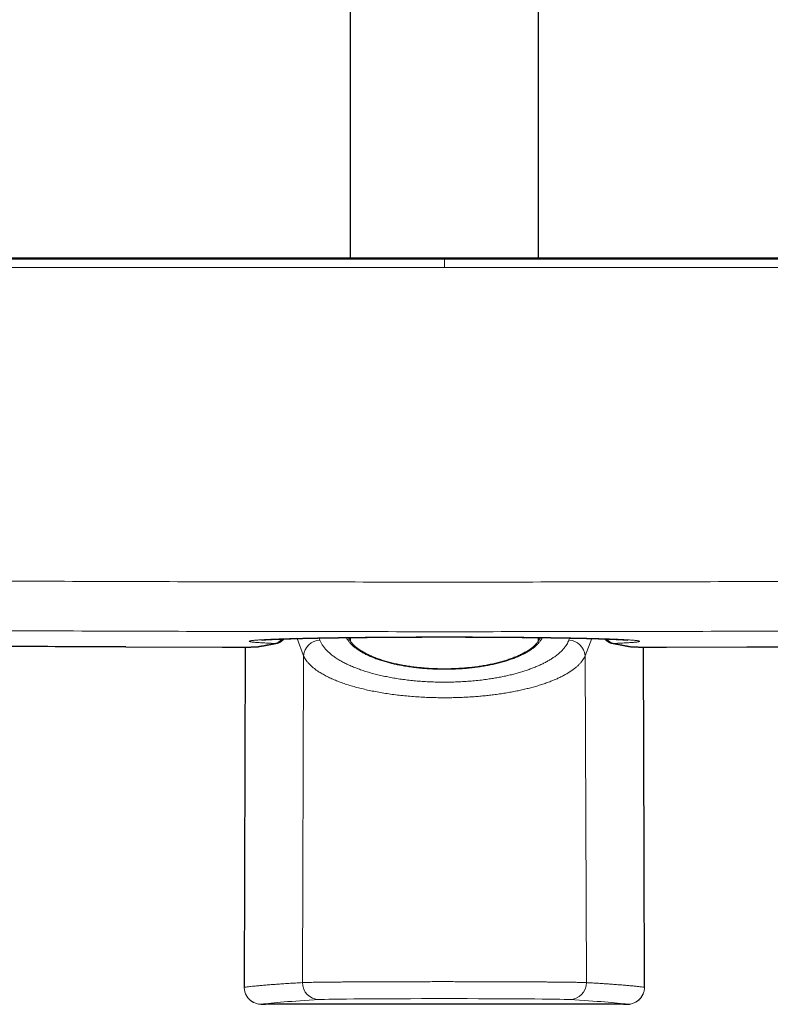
# Model space of a CAD drawing. Header units: millimetres. Extents: x 8 to 1132, y 12 to 2282.
# Tile 37 of 53: x 587 to 658, y 1581 to 1674. Entities that reach past the tile are written whole.
import ezdxf

# ---------------------------------------------------------------- set-up
doc = ezdxf.new("R2010")
doc.units = ezdxf.units.MM

msp = doc.modelspace()

# ---------------------------------------------------------------- linework, layer by layer
at = {"color": 7, "linetype": 'Continuous', "lineweight": 30}
for p, q in [((618.111, 1913.048), (618.111, 1651.291)), ((635.911, 1651.291), (635.911, 1913.048)), ((618.111, 1615.412), (618.111, 1615.089)), ((635.911, 1615.088), (635.911, 1615.412)), ((596.881, 1614.52), (605.996, 1614.494)), ((608.175, 1614.505), (608.08, 1582.332)), ((609.518, 1614.561), (609.495, 1614.556)), ((644.505, 1614.561), (644.528, 1614.556)), ((648.027, 1614.495), (655.622, 1614.515)), ((643.97, 1580.724), (610.053, 1580.724))]:
    msp.add_line(p, q, dxfattribs=at)
at = {"color": 8, "linetype": 'Continuous', "lineweight": 0}
for p, q in [((627.011, 1650.401), (627.011, 1650.999)), ((613.686, 1613.692), (613.075, 1615.319)), ((615.156, 1615.366), (615.23, 1615.171)), ((638.793, 1615.171), (638.866, 1615.366)), ((640.947, 1615.319), (640.337, 1613.692)), ((605.996, 1614.494), (596.891, 1614.521)), ((605.996, 1614.494), (605.996, 1614.494)), ((648.027, 1614.494), (655.612, 1614.517)), ((648.027, 1614.494), (648.027, 1614.494)), ((613.579, 1582.776), (613.686, 1613.692)), ((640.444, 1582.776), (640.337, 1613.692)), ((608.081, 1582.332), (608.08, 1582.332)), ((645.943, 1582.332), (645.942, 1582.332)), ((609.682, 1580.727), (610.075, 1580.727)), ((643.947, 1580.727), (644.34, 1580.727))]:
    msp.add_line(p, q, dxfattribs=at)
at = {"color": 8, "linetype": 'Continuous', "lineweight": 0, "flags": 128}
for points in [[(610.989, 1614.851), (611.081, 1614.856), (611.136, 1614.864)], [(643.034, 1614.851), (642.941, 1614.856), (642.887, 1614.864)], [(608.176, 1614.505), (608.172, 1613.237), (608.081, 1582.332)], [(609.495, 1614.556), (609.457, 1614.551), (609.365, 1614.546)], [(644.528, 1614.556), (644.565, 1614.551), (644.658, 1614.546)], [(645.942, 1582.332), (645.885, 1601.664), (645.847, 1614.505)]]:
    msp.add_lwpolyline(points, dxfattribs=at)
at = {"color": 7, "linetype": 'Continuous', "lineweight": 30, "flags": 128}
for points in [[(645.943, 1582.332), (645.907, 1594.506), (645.847, 1614.505)], [(645.939, 1582.331), (645.941, 1582.331), (645.943, 1582.332)], [(609.682, 1580.727), (609.957, 1580.727), (610.075, 1580.727)], [(643.947, 1580.727), (644.223, 1580.727), (644.34, 1580.727)]]:
    msp.add_lwpolyline(points, dxfattribs=at)
at = {"color": 8, "linetype": 'Continuous', "lineweight": 0}
for centre, radius, start, end in [((615.32, 1613.531), 1.642, 93.15742, 174.35954), ((638.703, 1613.531), 1.642, 5.64046, 86.84258), ((615.173, 1582.765), 1.594, 179.57839, 269.55788), ((638.85, 1582.765), 1.594, 270.44212, 0.42161)]:
    msp.add_arc(centre, radius, start, end, dxfattribs=at)
for centre, major_axis, start_param, end_param in [((1178.367, 1580.417), (569.793, 0), 2.989392, 3.079204), ((627.011, 1581.155), (11.989, 0), 0.1522, 2.989392), ((75.656, 1580.417), (569.793, 0), 0.062388, 0.1522)]:
    msp.add_ellipse(centre, major_axis=major_axis, ratio=0.008727, start_param=start_param, end_param=end_param, dxfattribs=at)
at = {"color": 7, "linetype": 'Continuous', "lineweight": 30}
for centre, start_param, end_param in [((1178.367, 1580.417), 3.079099, 3.079743), ((75.656, 1580.417), 0.061849, 0.062494)]:
    msp.add_ellipse(centre, major_axis=(569.403, 0), ratio=0.008727, start_param=start_param, end_param=end_param, dxfattribs=at)
at = {"color": 8, "linetype": 'Continuous', "lineweight": 0}
for points, knots in [([(627.011, 1651.197), (624.103, 1651.197), (618.287, 1651.197), (608.204, 1651.197), (596.763, 1651.197), (586.097, 1651.197), (575.431, 1651.197), (564.765, 1651.197), (552.26, 1651.197), (540.05, 1651.197), (532.106, 1651.197), (528.134, 1651.197)], [0, 0, 0, 0, 0.088223, 0.176447, 0.305888, 0.43533, 0.50005, 0.629492, 0.758933, 0.879467, 1, 1, 1, 1]), ([(627.011, 1651.291), (627.011, 1651.291), (627.011, 1651.297), (627.011, 1651.275), (627.011, 1651.237), (627.011, 1651.203), (627.011, 1651.197)], [0, 0, 0, 0, 0.003684, 0.449657, 0.893533, 1, 1, 1, 1]), ([(627.011, 1650.999), (627.011, 1651.026), (627.011, 1651.082), (627.011, 1651.153), (627.011, 1651.181), (627.011, 1651.197)], [0, 0, 0, 0, 0.294917, 0.597543, 1, 1, 1, 1]), ([(627.011, 1651.197), (629.919, 1651.197), (635.735, 1651.197), (645.818, 1651.197), (657.259, 1651.197), (667.926, 1651.197), (678.592, 1651.197), (689.258, 1651.197), (701.762, 1651.197), (713.973, 1651.197), (721.917, 1651.197), (725.889, 1651.197)], [0, 0, 0, 0, 0.088223, 0.176447, 0.305888, 0.43533, 0.50005, 0.629492, 0.758933, 0.879467, 1, 1, 1, 1]), ([(528.119, 1650.401), (532.091, 1650.401), (540.037, 1650.401), (552.249, 1650.401), (564.756, 1650.401), (575.423, 1650.401), (586.091, 1650.401), (596.759, 1650.401), (608.202, 1650.401), (618.286, 1650.401), (624.103, 1650.401), (627.011, 1650.401)], [0, 0, 0, 0, 0.120533, 0.241067, 0.370508, 0.49995, 0.56467, 0.694112, 0.823553, 0.911777, 1, 1, 1, 1]), ([(725.904, 1650.401), (721.931, 1650.401), (713.986, 1650.401), (701.774, 1650.401), (689.267, 1650.401), (678.6, 1650.401), (667.932, 1650.401), (657.264, 1650.401), (645.821, 1650.401), (635.737, 1650.401), (629.92, 1650.401), (627.011, 1650.401)], [0, 0, 0, 0, 0.120533, 0.241067, 0.370508, 0.49995, 0.56467, 0.694112, 0.823553, 0.911777, 1, 1, 1, 1]), ([(529.213, 1621.162), (533.286, 1621.122), (541.431, 1621.041), (553.649, 1620.939), (565.868, 1620.853), (578.088, 1620.782), (590.309, 1620.727), (602.53, 1620.687), (614.751, 1620.664), (626.972, 1620.656), (639.193, 1620.663), (651.414, 1620.687), (663.635, 1620.726), (675.862, 1620.781), (688.095, 1620.852), (700.334, 1620.939), (712.572, 1621.041), (720.731, 1621.122), (724.81, 1621.162)], [0, 0, 0, 0, 0.0624745, 0.1249494, 0.1874242, 0.2498988, 0.3123733, 0.3748482, 0.437323, 0.4997975, 0.5622721, 0.6247469, 0.6872218, 0.7496963, 0.8122721, 0.8748482, 0.9374242, 1, 1, 1, 1]), ([(724.745, 1616.465), (720.675, 1616.424), (712.535, 1616.344), (700.325, 1616.243), (688.114, 1616.157), (675.902, 1616.087), (663.69, 1616.032), (651.477, 1615.993), (639.264, 1615.969), (627.051, 1615.961), (614.838, 1615.969), (602.625, 1615.993), (590.412, 1616.032), (578.193, 1616.086), (565.968, 1616.157), (553.737, 1616.243), (541.507, 1616.344), (533.354, 1616.424), (529.278, 1616.465)], [0, 0, 0, 0, 0.062475, 0.124949, 0.187424, 0.249899, 0.312374, 0.374848, 0.437323, 0.499798, 0.562272, 0.624747, 0.687222, 0.749697, 0.812272, 0.874848, 0.937424, 1, 1, 1, 1]), ([(610.989, 1614.851), (610.905, 1614.854), (610.737, 1614.861), (610.463, 1614.873), (610.17, 1614.887), (609.871, 1614.902), (609.601, 1614.918), (609.359, 1614.935), (609.146, 1614.951), (608.964, 1614.968), (608.815, 1614.986), (608.7, 1615.003), (608.619, 1615.02), (608.57, 1615.037), (608.553, 1615.054), (608.568, 1615.071), (608.616, 1615.089), (608.699, 1615.106), (608.815, 1615.124), (608.962, 1615.141), (609.141, 1615.157), (609.349, 1615.174), (609.587, 1615.19), (609.857, 1615.206), (610.161, 1615.222), (610.499, 1615.238), (610.867, 1615.254), (611.261, 1615.269), (611.679, 1615.283), (612.12, 1615.297), (612.586, 1615.311), (613.081, 1615.324), (613.607, 1615.337), (614.162, 1615.349), (614.741, 1615.361), (615.347, 1615.373), (615.98, 1615.384), (616.641, 1615.394), (617.321, 1615.404), (618.027, 1615.413), (618.759, 1615.422), (619.515, 1615.43), (620.288, 1615.437), (621.045, 1615.443), (621.784, 1615.448), (622.503, 1615.453), (623.23, 1615.457), (623.969, 1615.46), (624.72, 1615.462), (625.481, 1615.464), (626.246, 1615.465), (626.817, 1615.465), (627.388, 1615.465), (627.959, 1615.465), (628.725, 1615.463), (629.487, 1615.462), (630.252, 1615.459), (631.018, 1615.455), (631.785, 1615.451), (632.543, 1615.446), (633.284, 1615.441), (634.006, 1615.435), (634.709, 1615.428), (635.4, 1615.42), (636.082, 1615.412), (636.754, 1615.403), (637.415, 1615.394), (638.057, 1615.384), (638.673, 1615.373), (639.263, 1615.362), (639.826, 1615.35), (640.367, 1615.338), (640.89, 1615.325), (641.393, 1615.312), (641.875, 1615.298), (642.33, 1615.284), (642.752, 1615.269), (643.143, 1615.254), (643.501, 1615.239), (643.832, 1615.224), (644.136, 1615.208), (644.413, 1615.192), (644.66, 1615.175), (644.875, 1615.158), (645.056, 1615.141), (645.203, 1615.124), (645.317, 1615.107), (645.4, 1615.09), (645.451, 1615.073), (645.47, 1615.056), (645.455, 1615.038), (645.407, 1615.021), (645.325, 1615.003), (645.212, 1614.986), (645.069, 1614.97), (644.894, 1614.953), (644.687, 1614.936), (644.446, 1614.92), (644.17, 1614.903), (643.863, 1614.887), (643.565, 1614.873), (643.286, 1614.861), (643.118, 1614.854), (643.034, 1614.851)], [0, 0, 0, 0, 0.006671, 0.013342, 0.023283, 0.033233, 0.043183, 0.053125, 0.063355, 0.073594, 0.083834, 0.094064, 0.104007, 0.113959, 0.123911, 0.133855, 0.144087, 0.154328, 0.16457, 0.174802, 0.184746, 0.194698, 0.204651, 0.214595, 0.224828, 0.23507, 0.245312, 0.255545, 0.265488, 0.27544, 0.285391, 0.295334, 0.305566, 0.315808, 0.326049, 0.336281, 0.346776, 0.357282, 0.367787, 0.378282, 0.389119, 0.399968, 0.410816, 0.421653, 0.43131, 0.440976, 0.450641, 0.460298, 0.470219, 0.480149, 0.490078, 0.5, 0.502352, 0.512289, 0.522235, 0.53218, 0.542117, 0.552343, 0.562578, 0.572813, 0.583038, 0.592971, 0.602912, 0.612854, 0.622787, 0.633008, 0.643238, 0.653469, 0.66369, 0.673631, 0.683581, 0.693531, 0.703473, 0.713703, 0.723942, 0.734182, 0.744412, 0.754354, 0.764304, 0.774254, 0.784195, 0.794425, 0.804665, 0.814904, 0.825134, 0.835077, 0.845029, 0.85498, 0.864923, 0.875155, 0.885396, 0.895637, 0.905869, 0.915813, 0.925766, 0.935718, 0.945662, 0.955895, 0.966137, 0.976379, 0.986612, 0.993306, 1, 1, 1, 1]), ([(610.989, 1614.851), (610.774, 1614.812), (610.381, 1614.74), (609.843, 1614.638), (609.524, 1614.577), (609.365, 1614.546)], [0, 0, 0, 0, 0.375717, 0.687855, 1, 1, 1, 1]), ([(611.681, 1615.277), (611.672, 1615.267), (611.62, 1615.21), (611.519, 1615.123), (611.384, 1615.018), (611.248, 1614.935), (611.115, 1614.875), (611.031, 1614.859), (610.989, 1614.851)], [0, 0, 0, 0, 0.041116, 0.232852, 0.424755, 0.616637, 0.80839, 1, 1, 1, 1]), ([(615.23, 1615.171), (615.266, 1615.084), (615.34, 1614.91), (615.497, 1614.653), (615.685, 1614.403), (615.907, 1614.159), (616.16, 1613.922), (616.447, 1613.691), (616.766, 1613.465), (617.117, 1613.247), (617.491, 1613.04), (617.886, 1612.846), (618.301, 1612.662), (618.741, 1612.487), (619.206, 1612.321), (619.694, 1612.164), (620.197, 1612.019), (620.716, 1611.886), (621.247, 1611.765), (621.796, 1611.654), (622.361, 1611.554), (622.939, 1611.465), (623.529, 1611.388), (624.132, 1611.323), (624.746, 1611.271), (625.368, 1611.231), (625.996, 1611.203), (626.625, 1611.188), (627.265, 1611.187), (627.915, 1611.199), (628.574, 1611.226), (629.228, 1611.267), (629.874, 1611.322), (630.51, 1611.39), (631.09, 1611.466), (631.616, 1611.546), (632.09, 1611.629), (632.554, 1611.719), (633.012, 1611.817), (633.461, 1611.925), (633.902, 1612.041), (634.327, 1612.164), (634.74, 1612.296), (635.137, 1612.434), (635.52, 1612.58), (635.885, 1612.733), (636.234, 1612.893), (636.567, 1613.06), (636.883, 1613.235), (637.178, 1613.415), (637.476, 1613.617), (637.771, 1613.843), (638.052, 1614.094), (638.276, 1614.331), (638.453, 1614.553), (638.591, 1614.756), (638.707, 1614.962), (638.764, 1615.101), (638.793, 1615.171)], [0, 0, 0, 0, 0.020366, 0.040747, 0.061113, 0.080822, 0.100587, 0.120378, 0.140167, 0.159927, 0.179633, 0.198176, 0.216772, 0.235393, 0.254011, 0.272601, 0.291141, 0.309034, 0.32698, 0.344951, 0.36292, 0.380861, 0.39875, 0.416736, 0.43478, 0.452851, 0.470922, 0.488964, 0.506949, 0.525835, 0.544786, 0.563772, 0.582758, 0.601712, 0.620601, 0.635626, 0.650667, 0.665709, 0.680735, 0.696274, 0.71183, 0.727387, 0.742927, 0.758749, 0.774587, 0.790425, 0.806248, 0.82259, 0.838948, 0.855307, 0.871649, 0.892732, 0.913832, 0.934916, 0.95118, 0.967458, 0.983736, 1, 1, 1, 1]), ([(621.72, 1613.039), (621.569, 1613.08), (621.268, 1613.163), (620.843, 1613.299), (620.447, 1613.441), (620.081, 1613.588), (619.744, 1613.738), (619.43, 1613.896), (619.137, 1614.059), (618.869, 1614.228), (618.619, 1614.405), (618.39, 1614.591), (618.185, 1614.787), (618.007, 1614.986), (617.86, 1615.189), (617.771, 1615.329), (617.74, 1615.403), (617.738, 1615.407)], [0, 0, 0, 0, 0.072812, 0.145689, 0.218504, 0.28683, 0.35534, 0.423951, 0.492571, 0.561101, 0.62944, 0.702457, 0.775676, 0.849004, 0.922338, 0.995572, 1, 1, 1, 1]), ([(636.284, 1615.407), (636.282, 1615.402), (636.249, 1615.324), (636.153, 1615.173), (635.993, 1614.956), (635.795, 1614.742), (635.564, 1614.533), (635.301, 1614.329), (635.005, 1614.131), (634.679, 1613.941), (634.328, 1613.761), (633.953, 1613.592), (633.556, 1613.434), (633.134, 1613.284), (632.688, 1613.144), (632.221, 1613.015), (631.745, 1612.899), (631.262, 1612.797), (630.774, 1612.708), (630.273, 1612.63), (629.759, 1612.563), (629.237, 1612.507), (628.718, 1612.463), (628.204, 1612.433), (627.696, 1612.413), (627.186, 1612.404), (626.675, 1612.406), (626.166, 1612.418), (625.633, 1612.442), (625.076, 1612.481), (624.5, 1612.535), (623.934, 1612.604), (623.382, 1612.685), (622.892, 1612.772), (622.461, 1612.86), (622.083, 1612.945), (621.841, 1613.008), (621.72, 1613.039)], [0, 0, 0, 0, 0.001921, 0.033916, 0.065811, 0.097835, 0.129971, 0.162161, 0.194346, 0.22647, 0.258486, 0.289113, 0.319855, 0.35065, 0.381439, 0.412167, 0.442785, 0.471238, 0.499795, 0.528402, 0.557006, 0.585555, 0.614002, 0.640646, 0.667379, 0.694156, 0.720934, 0.747666, 0.774309, 0.805417, 0.836626, 0.867873, 0.899087, 0.930199, 0.953461, 0.976737, 1, 1, 1, 1]), ([(642.342, 1615.277), (642.351, 1615.267), (642.403, 1615.21), (642.504, 1615.123), (642.639, 1615.018), (642.774, 1614.935), (642.907, 1614.875), (642.992, 1614.859), (643.034, 1614.851)], [0, 0, 0, 0, 0.04108, 0.232824, 0.424734, 0.616623, 0.808383, 1, 1, 1, 1]), ([(643.034, 1614.851), (643.249, 1614.812), (643.641, 1614.74), (644.18, 1614.638), (644.499, 1614.577), (644.658, 1614.546)], [0, 0, 0, 0, 0.375717, 0.687855, 1, 1, 1, 1]), ([(609.365, 1614.546), (609.353, 1614.544), (609.329, 1614.541), (609.264, 1614.535), (609.177, 1614.53), (609.068, 1614.525), (608.936, 1614.521), (608.784, 1614.516), (608.612, 1614.512), (608.421, 1614.509), (608.212, 1614.505), (607.986, 1614.502), (607.746, 1614.5), (607.496, 1614.498), (607.237, 1614.496), (606.972, 1614.495), (606.7, 1614.494), (606.446, 1614.494), (606.211, 1614.494), (606.068, 1614.494), (605.996, 1614.494)], [0, 0, 0, 0, 0.057177, 0.114556, 0.171938, 0.229118, 0.286302, 0.34369, 0.401086, 0.458282, 0.515791, 0.573517, 0.631259, 0.688791, 0.744987, 0.801366, 0.857736, 0.913922, 0.956962, 1, 1, 1, 1]), ([(644.658, 1614.546), (644.67, 1614.544), (644.693, 1614.541), (644.759, 1614.535), (644.846, 1614.53), (644.955, 1614.525), (645.086, 1614.521), (645.239, 1614.516), (645.411, 1614.512), (645.601, 1614.509), (645.81, 1614.505), (646.036, 1614.502), (646.277, 1614.5), (646.527, 1614.498), (646.786, 1614.496), (647.051, 1614.495), (647.322, 1614.494), (647.577, 1614.494), (647.812, 1614.494), (647.955, 1614.494), (648.027, 1614.494)], [0, 0, 0, 0, 0.0571767, 0.1145559, 0.1719377, 0.2291181, 0.2863018, 0.3436897, 0.4010864, 0.4582824, 0.5157906, 0.5735166, 0.6312595, 0.6887908, 0.7449871, 0.8013659, 0.8577364, 0.9139215, 0.9569618, 1, 1, 1, 1]), ([(640.337, 1613.692), (640.305, 1613.625), (640.242, 1613.49), (640.115, 1613.29), (639.966, 1613.092), (639.789, 1612.894), (639.586, 1612.698), (639.355, 1612.502), (639.098, 1612.311), (638.819, 1612.125), (638.518, 1611.944), (638.196, 1611.77), (637.852, 1611.601), (637.481, 1611.435), (637.084, 1611.273), (636.66, 1611.115), (636.215, 1610.964), (635.761, 1610.824), (635.299, 1610.695), (634.834, 1610.575), (634.353, 1610.462), (633.852, 1610.355), (633.33, 1610.255), (632.789, 1610.161), (632.236, 1610.076), (631.689, 1610.002), (631.151, 1609.938), (630.624, 1609.884), (630.09, 1609.837), (629.545, 1609.797), (628.99, 1609.765), (628.424, 1609.74), (627.856, 1609.724), (627.24, 1609.715), (626.575, 1609.716), (625.863, 1609.731), (625.154, 1609.758), (624.45, 1609.798), (623.756, 1609.851), (623.074, 1609.915), (622.407, 1609.992), (621.754, 1610.081), (621.115, 1610.181), (620.494, 1610.291), (619.892, 1610.413), (619.306, 1610.546), (618.737, 1610.69), (618.186, 1610.847), (617.66, 1611.013), (617.162, 1611.187), (616.692, 1611.371), (616.246, 1611.564), (615.826, 1611.769), (615.434, 1611.983), (615.104, 1612.188), (614.829, 1612.38), (614.599, 1612.558), (614.392, 1612.739), (614.206, 1612.924), (614.041, 1613.112), (613.898, 1613.304), (613.777, 1613.497), (613.716, 1613.627), (613.686, 1613.692)], [0, 0, 0, 0, 0.015715, 0.031443, 0.047171, 0.062885, 0.079055, 0.095239, 0.111423, 0.127593, 0.143386, 0.159194, 0.175001, 0.190794, 0.207098, 0.223421, 0.239742, 0.256046, 0.271119, 0.286206, 0.301293, 0.316365, 0.331938, 0.347528, 0.363117, 0.37869, 0.392754, 0.406831, 0.420908, 0.434972, 0.449474, 0.463991, 0.478508, 0.493011, 0.511105, 0.529254, 0.547433, 0.565612, 0.583763, 0.601858, 0.619811, 0.637816, 0.655848, 0.673881, 0.691889, 0.709845, 0.728376, 0.746957, 0.765567, 0.784178, 0.802764, 0.821298, 0.840706, 0.860128, 0.879537, 0.89447, 0.909414, 0.924359, 0.939292, 0.954463, 0.969646, 0.984829, 1, 1, 1, 1]), ([(608.081, 1582.332), (608.138, 1582.34), (608.262, 1582.357), (608.473, 1582.383), (608.714, 1582.411), (608.973, 1582.438), (609.287, 1582.47), (609.664, 1582.505), (610.118, 1582.544), (610.606, 1582.583), (611.129, 1582.621), (611.687, 1582.66), (612.281, 1582.699), (612.908, 1582.738), (613.355, 1582.763), (613.579, 1582.776)], [0, 0, 0, 0, 0.051912, 0.114183, 0.176455, 0.238734, 0.301013, 0.388342, 0.475674, 0.563005, 0.650334, 0.737749, 0.825167, 0.912585, 1, 1, 1, 1]), ([(608.081, 1582.332), (608.083, 1582.273), (608.086, 1582.154), (608.116, 1581.978), (608.165, 1581.805), (608.234, 1581.638), (608.32, 1581.48), (608.424, 1581.332), (608.544, 1581.197), (608.678, 1581.076), (608.826, 1580.972), (608.984, 1580.884), (609.15, 1580.814), (609.324, 1580.765), (609.502, 1580.733), (609.622, 1580.729), (609.682, 1580.727)], [0, 0, 0, 0, 0.070619, 0.141239, 0.212626, 0.284242, 0.35563, 0.42713, 0.498858, 0.570358, 0.641898, 0.713666, 0.785206, 0.856728, 0.928478, 1, 1, 1, 1]), ([(613.579, 1582.776), (613.615, 1582.778), (613.686, 1582.781), (613.831, 1582.786), (614.004, 1582.791), (614.206, 1582.796), (614.45, 1582.801), (614.741, 1582.806), (615.084, 1582.811), (615.435, 1582.815), (615.784, 1582.82), (616.122, 1582.823), (616.48, 1582.827), (616.894, 1582.83), (617.371, 1582.834), (617.917, 1582.838), (618.447, 1582.842), (618.954, 1582.845), (619.429, 1582.847), (619.919, 1582.85), (620.471, 1582.852), (621.089, 1582.855), (621.776, 1582.857), (622.425, 1582.859), (623.032, 1582.861), (623.591, 1582.862), (624.157, 1582.863), (624.784, 1582.864), (625.473, 1582.865), (626.224, 1582.865), (626.92, 1582.865), (627.558, 1582.865), (628.139, 1582.865), (628.717, 1582.864), (629.349, 1582.864), (630.032, 1582.863), (630.761, 1582.861), (631.425, 1582.86), (632.023, 1582.858), (632.559, 1582.856), (633.085, 1582.854), (633.65, 1582.852), (634.249, 1582.849), (634.876, 1582.846), (635.432, 1582.843), (635.923, 1582.84), (636.354, 1582.837), (636.768, 1582.833), (637.203, 1582.83), (637.651, 1582.826), (638.103, 1582.821), (638.49, 1582.817), (638.818, 1582.812), (639.096, 1582.808), (639.351, 1582.804), (639.592, 1582.8), (639.816, 1582.796), (640.018, 1582.791), (640.191, 1582.786), (640.337, 1582.781), (640.408, 1582.778), (640.444, 1582.776)], [0, 0, 0, 0, 0.016737, 0.033503, 0.050279, 0.067045, 0.083782, 0.103311, 0.122856, 0.142385, 0.157455, 0.17254, 0.187624, 0.202694, 0.222223, 0.241768, 0.261297, 0.276367, 0.291451, 0.306536, 0.321606, 0.341135, 0.360678, 0.380207, 0.395277, 0.410361, 0.425445, 0.440515, 0.460043, 0.479586, 0.499114, 0.514184, 0.529267, 0.54435, 0.55942, 0.578948, 0.598491, 0.618019, 0.633088, 0.648171, 0.663255, 0.678324, 0.697852, 0.717395, 0.736924, 0.751993, 0.767076, 0.78216, 0.797229, 0.816758, 0.836302, 0.85583, 0.8709, 0.885984, 0.901068, 0.916138, 0.932891, 0.949673, 0.966465, 0.983247, 1, 1, 1, 1]), ([(640.444, 1582.776), (640.604, 1582.767), (640.924, 1582.749), (641.381, 1582.721), (641.822, 1582.694), (642.245, 1582.666), (642.702, 1582.635), (643.184, 1582.6), (643.681, 1582.562), (644.144, 1582.524), (644.572, 1582.485), (644.967, 1582.447), (645.328, 1582.409), (645.656, 1582.37), (645.847, 1582.345), (645.942, 1582.332)], [0, 0, 0, 0, 0.0622704, 0.1245419, 0.1868133, 0.2490925, 0.3113718, 0.3974077, 0.4834463, 0.5694848, 0.6555208, 0.7416393, 0.8277604, 0.9138815, 1, 1, 1, 1]), ([(644.54, 1580.74), (644.593, 1580.748), (644.706, 1580.765), (644.873, 1580.815), (645.04, 1580.884), (645.197, 1580.971), (645.344, 1581.076), (645.478, 1581.196), (645.598, 1581.331), (645.701, 1581.478), (645.788, 1581.635), (645.857, 1581.802), (645.905, 1581.975), (645.936, 1582.152), (645.94, 1582.272), (645.942, 1582.332)], [0, 0, 0, 0, 0.070044, 0.147564, 0.225332, 0.302852, 0.380253, 0.457899, 0.535299, 0.612658, 0.690263, 0.767621, 0.844998, 0.922622, 1, 1, 1, 1])]:
    msp.add_open_spline(points, degree=3, knots=knots, dxfattribs=at)
at = {"color": 7, "linetype": 'Continuous', "lineweight": 30}
for points, knots in [([(627.011, 1651.291), (626.348, 1651.291), (625.036, 1651.291), (623.089, 1651.291), (621.184, 1651.291), (619.321, 1651.291), (617.499, 1651.291), (615.752, 1651.291), (614.078, 1651.291), (612.476, 1651.291), (610.91, 1651.291), (609.382, 1651.291), (607.891, 1651.291), (606.437, 1651.291), (605.021, 1651.291), (603.642, 1651.291), (602.299, 1651.291), (601.002, 1651.291), (599.749, 1651.291), (598.539, 1651.291), (597.365, 1651.291), (596.221, 1651.291), (595.106, 1651.291), (594.022, 1651.291), (592.975, 1651.291), (591.964, 1651.291), (590.997, 1651.291), (590.072, 1651.291), (589.188, 1651.291), (588.341, 1651.291), (587.58, 1651.291), (586.901, 1651.291), (586.3, 1651.291), (585.723, 1651.291), (585.165, 1651.291), (584.551, 1651.291), (583.863, 1651.291), (583.081, 1651.291), (582.294, 1651.291), (581.504, 1651.291), (580.715, 1651.291), (579.894, 1651.291), (579.043, 1651.291), (578.161, 1651.291), (577.249, 1651.291), (576.272, 1651.291), (575.229, 1651.291), (574.118, 1651.291), (572.97, 1651.291), (571.784, 1651.291), (570.561, 1651.291), (569.301, 1651.291), (568.003, 1651.291), (566.668, 1651.291), (565.296, 1651.291), (563.895, 1651.291), (562.466, 1651.291), (561.009, 1651.291), (559.517, 1651.291), (557.978, 1651.291), (556.394, 1651.291), (554.763, 1651.291), (553.095, 1651.291), (551.389, 1651.291), (549.657, 1651.291), (547.898, 1651.291), (546.114, 1651.291), (544.294, 1651.291), (542.425, 1651.291), (540.506, 1651.291), (538.538, 1651.291), (536.532, 1651.291), (534.488, 1651.291), (532.407, 1651.291), (530.289, 1651.291), (528.864, 1651.291), (528.145, 1651.291)], [0, 0, 0, 0, 0.0201156, 0.039808, 0.0590772, 0.0779231, 0.0963459, 0.1143455, 0.1309289, 0.1471362, 0.1629673, 0.1784223, 0.1935011, 0.2082037, 0.2225302, 0.2364806, 0.2500549, 0.263253, 0.2758494, 0.2880829, 0.2999537, 0.3114617, 0.3228061, 0.3337745, 0.3443668, 0.354583, 0.3644231, 0.3737214, 0.3826569, 0.3912296, 0.3994396, 0.4057464, 0.411821, 0.4176635, 0.4232737, 0.4287604, 0.4362673, 0.444174, 0.4524805, 0.4601523, 0.4681362, 0.4764322, 0.4850403, 0.4939604, 0.5031927, 0.5127371, 0.5235963, 0.5348333, 0.5464478, 0.55844, 0.5708098, 0.5835573, 0.5966824, 0.6101852, 0.6240656, 0.6383237, 0.6526948, 0.6674301, 0.6825298, 0.6979938, 0.7141132, 0.7306104, 0.7474852, 0.7647378, 0.782368, 0.8000511, 0.8180985, 0.8365103, 0.8552865, 0.8748215, 0.894736, 0.9150298, 0.9357031, 0.9567559, 0.9781882, 1, 1, 1, 1]), ([(725.878, 1651.291), (725.215, 1651.291), (723.903, 1651.291), (721.957, 1651.291), (720.052, 1651.291), (718.189, 1651.291), (716.368, 1651.291), (714.621, 1651.291), (712.948, 1651.291), (711.345, 1651.291), (709.781, 1651.291), (708.253, 1651.291), (706.762, 1651.291), (705.309, 1651.291), (703.892, 1651.291), (702.513, 1651.291), (701.171, 1651.291), (699.874, 1651.291), (698.621, 1651.291), (697.411, 1651.291), (696.238, 1651.291), (695.093, 1651.291), (693.979, 1651.291), (692.895, 1651.291), (691.847, 1651.291), (690.837, 1651.291), (689.87, 1651.291), (688.945, 1651.291), (688.061, 1651.291), (687.214, 1651.291), (686.453, 1651.291), (685.774, 1651.291), (685.174, 1651.291), (684.596, 1651.291), (684.038, 1651.291), (683.425, 1651.291), (682.736, 1651.291), (681.954, 1651.291), (681.167, 1651.291), (680.378, 1651.291), (679.588, 1651.291), (678.768, 1651.291), (677.917, 1651.291), (677.035, 1651.291), (676.122, 1651.291), (675.145, 1651.291), (674.103, 1651.291), (672.992, 1651.291), (671.843, 1651.291), (670.658, 1651.291), (669.435, 1651.291), (668.174, 1651.291), (666.877, 1651.291), (665.542, 1651.291), (664.169, 1651.291), (662.768, 1651.291), (661.339, 1651.291), (659.882, 1651.291), (658.389, 1651.291), (656.851, 1651.291), (655.266, 1651.291), (653.635, 1651.291), (651.966, 1651.291), (650.261, 1651.291), (648.528, 1651.291), (646.769, 1651.291), (644.985, 1651.291), (643.164, 1651.291), (641.295, 1651.291), (639.376, 1651.291), (637.407, 1651.291), (635.4, 1651.291), (633.356, 1651.291), (631.275, 1651.291), (629.156, 1651.291), (627.73, 1651.291), (627.011, 1651.291)], [0, 0, 0, 0, 0.020116, 0.039808, 0.059077, 0.077923, 0.096346, 0.114345, 0.130929, 0.147136, 0.162967, 0.178422, 0.193501, 0.208204, 0.22253, 0.236481, 0.250055, 0.263253, 0.275849, 0.288083, 0.299954, 0.311462, 0.322806, 0.333775, 0.344367, 0.354583, 0.364423, 0.373721, 0.382657, 0.39123, 0.39944, 0.405746, 0.411821, 0.417663, 0.423274, 0.42876, 0.436267, 0.444174, 0.45248, 0.460152, 0.468136, 0.476432, 0.48504, 0.49396, 0.503193, 0.512737, 0.523596, 0.534833, 0.546448, 0.55844, 0.57081, 0.583557, 0.596682, 0.610185, 0.624066, 0.638324, 0.652695, 0.66743, 0.68253, 0.697994, 0.714113, 0.73061, 0.747485, 0.764738, 0.782368, 0.800051, 0.818099, 0.83651, 0.855287, 0.874822, 0.894736, 0.91503, 0.935703, 0.956756, 0.978188, 1, 1, 1, 1]), ([(609.518, 1614.561), (609.583, 1614.573), (609.744, 1614.604), (610.014, 1614.656), (610.329, 1614.715), (610.66, 1614.777), (610.929, 1614.826), (611.09, 1614.856), (611.135, 1614.864)], [0, 0, 0, 0, 0.129535, 0.319901, 0.520806, 0.721908, 0.923208, 1, 1, 1, 1]), ([(609.703, 1615.176), (609.703, 1615.176), (609.704, 1615.176), (609.716, 1615.177), (609.736, 1615.179), (609.767, 1615.182), (609.807, 1615.185), (609.858, 1615.189), (609.92, 1615.194), (609.992, 1615.199), (610.075, 1615.204), (610.169, 1615.21), (610.274, 1615.216), (610.39, 1615.222), (610.517, 1615.229), (610.654, 1615.235), (610.802, 1615.242), (610.961, 1615.249), (611.13, 1615.256), (611.309, 1615.263), (611.499, 1615.27), (611.699, 1615.277), (611.908, 1615.285), (612.127, 1615.292), (612.353, 1615.299), (612.588, 1615.306), (612.83, 1615.313), (613.08, 1615.319), (613.338, 1615.326), (613.603, 1615.333), (613.876, 1615.339), (614.156, 1615.345), (614.444, 1615.352), (614.74, 1615.358), (615.043, 1615.364), (615.354, 1615.37), (615.672, 1615.375), (615.996, 1615.381), (616.327, 1615.386), (616.662, 1615.392), (617.002, 1615.397), (617.346, 1615.402), (617.695, 1615.406), (618.049, 1615.411), (618.407, 1615.415), (618.77, 1615.419), (619.137, 1615.423), (619.51, 1615.427), (619.887, 1615.431), (620.27, 1615.434), (620.658, 1615.438), (621.05, 1615.441), (621.446, 1615.444), (621.843, 1615.447), (622.242, 1615.449), (622.642, 1615.451), (623.044, 1615.453), (623.447, 1615.455), (623.852, 1615.457), (624.259, 1615.459), (624.667, 1615.46), (625.077, 1615.461), (625.488, 1615.462), (625.901, 1615.462), (626.316, 1615.463), (626.732, 1615.463), (627.149, 1615.463), (627.566, 1615.463), (627.982, 1615.463), (628.396, 1615.462), (628.809, 1615.461), (629.219, 1615.46), (629.628, 1615.459), (630.035, 1615.458), (630.44, 1615.456), (630.844, 1615.454), (631.246, 1615.452), (631.647, 1615.45), (632.045, 1615.447), (632.443, 1615.445), (632.838, 1615.442), (633.231, 1615.439), (633.621, 1615.436), (634.006, 1615.432), (634.386, 1615.429), (634.761, 1615.425), (635.131, 1615.421), (635.497, 1615.417), (635.857, 1615.412), (636.212, 1615.408), (636.563, 1615.403), (636.909, 1615.398), (637.25, 1615.393), (637.587, 1615.388), (637.919, 1615.383), (638.246, 1615.377), (638.567, 1615.371), (638.882, 1615.366), (639.188, 1615.36), (639.487, 1615.353), (639.779, 1615.347), (640.062, 1615.341), (640.338, 1615.335), (640.606, 1615.328), (640.867, 1615.321), (641.12, 1615.315), (641.365, 1615.308), (641.603, 1615.301), (641.832, 1615.294), (642.054, 1615.287), (642.268, 1615.279), (642.474, 1615.272), (642.67, 1615.265), (642.855, 1615.258), (643.029, 1615.25), (643.193, 1615.243), (643.346, 1615.236), (643.488, 1615.23), (643.62, 1615.223), (643.741, 1615.216), (643.851, 1615.21), (643.949, 1615.204), (644.036, 1615.198), (644.111, 1615.193), (644.175, 1615.188), (644.228, 1615.184), (644.268, 1615.181), (644.297, 1615.178), (644.313, 1615.177), (644.321, 1615.176), (644.32, 1615.176), (644.32, 1615.176)], [0, 0, 0, 0, 0.003907, 0.008743, 0.013943, 0.019452, 0.025207, 0.0312, 0.037416, 0.043842, 0.050461, 0.057256, 0.064212, 0.071314, 0.078548, 0.085904, 0.093371, 0.100942, 0.108609, 0.11637, 0.124219, 0.132149, 0.140145, 0.148201, 0.156258, 0.164317, 0.17238, 0.180449, 0.188529, 0.196621, 0.20473, 0.21286, 0.221014, 0.229196, 0.237412, 0.245665, 0.253957, 0.262254, 0.270571, 0.278857, 0.287117, 0.295359, 0.303587, 0.31181, 0.320032, 0.328259, 0.336497, 0.344752, 0.35303, 0.361338, 0.369683, 0.378067, 0.386459, 0.394806, 0.403128, 0.411431, 0.419718, 0.427995, 0.436267, 0.444537, 0.452811, 0.461092, 0.469385, 0.477694, 0.486025, 0.494382, 0.502767, 0.511149, 0.519503, 0.52783, 0.536135, 0.544424, 0.552701, 0.560971, 0.569239, 0.57751, 0.585788, 0.594078, 0.602384, 0.610711, 0.619065, 0.627447, 0.635822, 0.644156, 0.652461, 0.660742, 0.669004, 0.677251, 0.685491, 0.693726, 0.701962, 0.710204, 0.718455, 0.726721, 0.735006, 0.743316, 0.751651, 0.759965, 0.768221, 0.776442, 0.78463, 0.792791, 0.800929, 0.809049, 0.817154, 0.825248, 0.833335, 0.841419, 0.849502, 0.857587, 0.865676, 0.87377, 0.881808, 0.889708, 0.897527, 0.905263, 0.912911, 0.920467, 0.927925, 0.935275, 0.942507, 0.949607, 0.956562, 0.963352, 0.96996, 0.976366, 0.982548, 0.988488, 0.993592, 0.9983, 1, 1, 1, 1]), ([(611.136, 1614.864), (611.138, 1614.865), (611.169, 1614.869), (611.227, 1614.884), (611.309, 1614.91), (611.388, 1614.942), (611.465, 1614.979), (611.539, 1615.022), (611.613, 1615.071), (611.687, 1615.127), (611.762, 1615.191), (611.82, 1615.244), (611.85, 1615.276), (611.856, 1615.283)], [0, 0, 0, 0, 0.004029, 0.085155, 0.169116, 0.256973, 0.350011, 0.449786, 0.558221, 0.677732, 0.811405, 0.963581, 1, 1, 1, 1]), ([(636.075, 1615.41), (636.07, 1615.394), (636.052, 1615.344), (636.012, 1615.259), (635.956, 1615.156), (635.891, 1615.053), (635.817, 1614.951), (635.735, 1614.85), (635.644, 1614.749), (635.545, 1614.649), (635.437, 1614.549), (635.322, 1614.452), (635.199, 1614.355), (635.067, 1614.259), (634.927, 1614.165), (634.778, 1614.072), (634.622, 1613.98), (634.458, 1613.89), (634.286, 1613.802), (634.107, 1613.715), (633.921, 1613.631), (633.727, 1613.549), (633.527, 1613.469), (633.322, 1613.392), (633.11, 1613.317), (632.892, 1613.245), (632.667, 1613.176), (632.438, 1613.109), (632.202, 1613.045), (631.961, 1612.984), (631.716, 1612.925), (631.467, 1612.87), (631.213, 1612.818), (630.956, 1612.769), (630.694, 1612.723), (630.43, 1612.68), (630.163, 1612.641), (629.894, 1612.605), (629.623, 1612.573), (629.348, 1612.543), (629.07, 1612.517), (628.789, 1612.494), (628.506, 1612.474), (628.221, 1612.458), (627.934, 1612.445), (627.648, 1612.436), (627.362, 1612.43), (627.076, 1612.427), (626.792, 1612.428), (626.509, 1612.432), (626.227, 1612.44), (625.944, 1612.451), (625.661, 1612.465), (625.378, 1612.483), (625.097, 1612.504), (624.819, 1612.529), (624.544, 1612.557), (624.272, 1612.587), (624.001, 1612.622), (623.733, 1612.659), (623.467, 1612.7), (623.209, 1612.744), (623.024, 1612.777), (622.881, 1612.805), (622.734, 1612.833), (622.521, 1612.878), (622.274, 1612.933), (622.032, 1612.991), (621.795, 1613.052), (621.562, 1613.116), (621.334, 1613.182), (621.112, 1613.252), (620.895, 1613.324), (620.684, 1613.399), (620.478, 1613.476), (620.279, 1613.556), (620.088, 1613.637), (619.904, 1613.721), (619.728, 1613.806), (619.559, 1613.893), (619.396, 1613.983), (619.24, 1614.075), (619.092, 1614.168), (618.952, 1614.263), (618.82, 1614.358), (618.696, 1614.455), (618.581, 1614.553), (618.475, 1614.651), (618.377, 1614.75), (618.289, 1614.849), (618.208, 1614.948), (618.136, 1615.047), (618.072, 1615.148), (618.017, 1615.249), (617.975, 1615.337), (617.955, 1615.39), (617.948, 1615.41)], [0, 0, 0, 0, 0.00547, 0.017606, 0.02955, 0.041349, 0.052914, 0.064412, 0.07589, 0.087316, 0.098655, 0.109896, 0.120918, 0.132118, 0.143266, 0.154384, 0.165493, 0.176607, 0.187644, 0.198634, 0.209667, 0.220699, 0.231677, 0.242567, 0.253377, 0.264274, 0.275118, 0.285928, 0.296722, 0.307517, 0.318301, 0.328966, 0.339638, 0.350307, 0.360952, 0.371552, 0.382096, 0.392552, 0.402985, 0.413466, 0.423983, 0.434527, 0.445084, 0.455643, 0.466191, 0.476714, 0.487205, 0.497651, 0.508045, 0.518379, 0.528698, 0.53909, 0.549559, 0.560071, 0.570587, 0.581059, 0.591456, 0.601875, 0.6124, 0.622932, 0.633481, 0.644063, 0.654141, 0.656244, 0.661869, 0.672508, 0.683134, 0.693771, 0.704434, 0.715141, 0.725909, 0.736685, 0.747486, 0.758371, 0.769306, 0.780253, 0.791164, 0.802011, 0.812892, 0.823863, 0.834889, 0.845965, 0.857082, 0.868233, 0.879409, 0.890604, 0.901809, 0.913018, 0.924227, 0.935434, 0.946663, 0.958069, 0.969605, 0.981284, 0.993118, 1, 1, 1, 1]), ([(642.167, 1615.283), (642.189, 1615.26), (642.236, 1615.212), (642.31, 1615.148), (642.388, 1615.087), (642.465, 1615.034), (642.541, 1614.989), (642.618, 1614.949), (642.697, 1614.916), (642.779, 1614.889), (642.842, 1614.872), (642.879, 1614.866), (642.887, 1614.865)], [0, 0, 0, 0, 0.129288, 0.279057, 0.408339, 0.523616, 0.628053, 0.724093, 0.813649, 0.898238, 0.979081, 1, 1, 1, 1]), ([(642.888, 1614.864), (642.942, 1614.854), (643.114, 1614.823), (643.392, 1614.771), (643.722, 1614.71), (644.043, 1614.649), (644.302, 1614.6), (644.454, 1614.57), (644.505, 1614.561)], [0, 0, 0, 0, 0.09414, 0.295647, 0.497076, 0.698358, 0.899441, 1, 1, 1, 1]), ([(655.612, 1614.517), (656.747, 1614.52), (661.546, 1614.533), (670.612, 1614.574), (682.81, 1614.639), (691.344, 1614.701), (695.611, 1614.731)], [0, 0, 0, 0, 0.085151, 0.359937, 0.679968, 1, 1, 1, 1]), ([(596.891, 1614.521), (596.263, 1614.523), (591.97, 1614.535), (585.811, 1614.562), (580.281, 1614.593), (578.415, 1614.603)], [0, 0, 0, 0, 0.102101, 0.696971, 1, 1, 1, 1]), ([(605.996, 1614.494), (606.025, 1614.494), (606.113, 1614.494), (606.255, 1614.494), (606.424, 1614.494), (606.59, 1614.494), (606.761, 1614.494), (606.935, 1614.495), (607.109, 1614.495), (607.279, 1614.496), (607.446, 1614.497), (607.609, 1614.498), (607.766, 1614.5), (607.919, 1614.501), (608.065, 1614.503), (608.205, 1614.505), (608.339, 1614.507), (608.466, 1614.509), (608.587, 1614.512), (608.702, 1614.514), (608.81, 1614.517), (608.912, 1614.52), (609.007, 1614.523), (609.095, 1614.526), (609.175, 1614.529), (609.25, 1614.533), (609.319, 1614.537), (609.393, 1614.543), (609.452, 1614.55), (609.486, 1614.555), (609.494, 1614.557)], [0, 0, 0, 0, 0.01723, 0.052623, 0.084432, 0.118542, 0.152606, 0.188868, 0.225113, 0.261321, 0.297469, 0.333537, 0.36951, 0.405376, 0.44113, 0.476775, 0.512317, 0.547723, 0.583297, 0.619228, 0.6555, 0.692101, 0.729035, 0.766343, 0.804139, 0.842707, 0.882749, 0.926522, 0.980592, 1, 1, 1, 1]), ([(644.528, 1614.557), (644.533, 1614.556), (644.554, 1614.552), (644.605, 1614.546), (644.675, 1614.539), (644.749, 1614.534), (644.824, 1614.53), (644.905, 1614.527), (644.995, 1614.523), (645.091, 1614.52), (645.193, 1614.517), (645.302, 1614.515), (645.418, 1614.512), (645.54, 1614.509), (645.668, 1614.507), (645.801, 1614.505), (645.94, 1614.503), (646.084, 1614.502), (646.234, 1614.5), (646.39, 1614.499), (646.551, 1614.497), (646.717, 1614.496), (646.886, 1614.495), (647.06, 1614.495), (647.236, 1614.494), (647.409, 1614.494), (647.581, 1614.494), (647.75, 1614.494), (647.9, 1614.494), (647.991, 1614.494), (648.027, 1614.494)], [0, 0, 0, 0, 0.010332, 0.047554, 0.103098, 0.144715, 0.183031, 0.223725, 0.262542, 0.300442, 0.337799, 0.374756, 0.411364, 0.447635, 0.483563, 0.519127, 0.554438, 0.589832, 0.625371, 0.661062, 0.696903, 0.732886, 0.768997, 0.805218, 0.841528, 0.877906, 0.910499, 0.945401, 0.97903, 1, 1, 1, 1]), ([(608.207, 1581.712), (608.207, 1581.711), (608.222, 1581.671), (608.26, 1581.595), (608.32, 1581.485), (608.388, 1581.382), (608.464, 1581.285), (608.547, 1581.196), (608.636, 1581.114), (608.73, 1581.039), (608.83, 1580.973), (608.9, 1580.931), (608.938, 1580.913), (608.94, 1580.912)], [0, 0, 0, 0, 0.003552, 0.116381, 0.228833, 0.340705, 0.451844, 0.562168, 0.67034, 0.777776, 0.886261, 0.995813, 1, 1, 1, 1]), ([(645.235, 1581.003), (645.254, 1581.015), (645.306, 1581.049), (645.387, 1581.114), (645.477, 1581.197), (645.558, 1581.285), (645.632, 1581.38), (645.7, 1581.479), (645.758, 1581.586), (645.795, 1581.659), (645.81, 1581.698), (645.81, 1581.699)], [0, 0, 0, 0, 0.071287, 0.205735, 0.339183, 0.470144, 0.599947, 0.731027, 0.863401, 0.997028, 1, 1, 1, 1]), ([(644.34, 1580.727), (644.401, 1580.727), (644.468, 1580.728), (644.533, 1580.739), (644.54, 1580.74)], [0, 0, 0, 0, 0.9066064, 1, 1, 1, 1])]:
    msp.add_open_spline(points, degree=3, knots=knots, dxfattribs=at)

doc.saveas('drawing.dxf')
